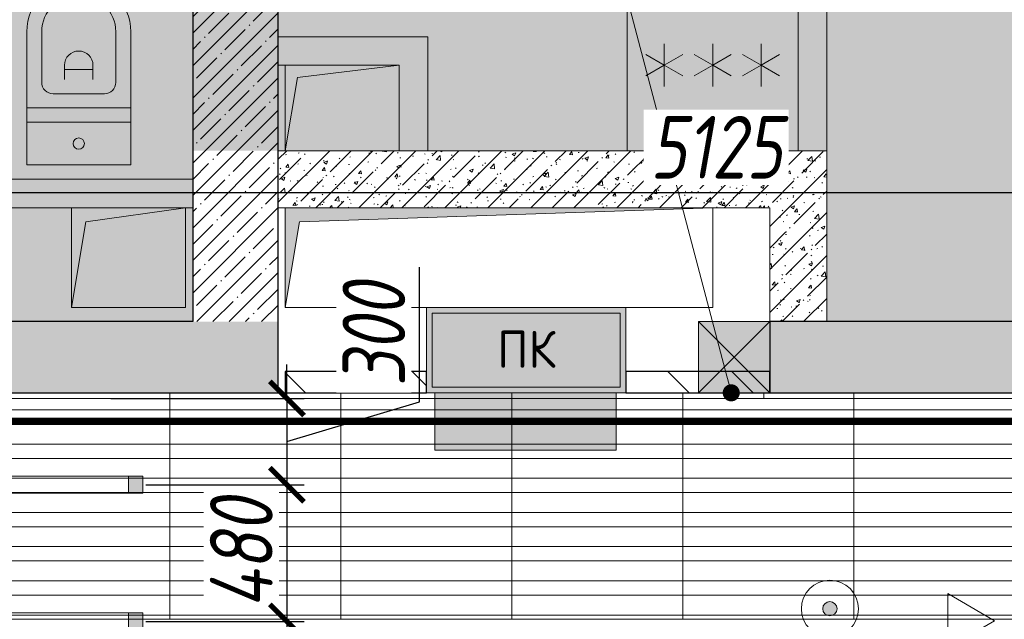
# Model space of a CAD drawing. Header units: millimetres. Extents: x -26897837 to 7466349, y -86687 to 22351.
# Tile 87 of 256: x 44696 to 48151, y -29024 to -26919. Entities that reach past the tile are written whole.
import ezdxf
from ezdxf import colors
from ezdxf.entities.mleader import LeaderData, LeaderLine
from ezdxf.math import Vec2, Vec3

# ---------------------------------------------------------------- set-up
doc = ezdxf.new("R2010")
doc.units = ezdxf.units.MM
for name, pattern in [('( Hidden )', [0.375, 0.25, -0.125]), ('-D1-03x03', [6, 3, -3]), ('DASHDOT', [25.4, 12.7, -6.35, 0, -6.35]), ('DASHEDx20', [0.75, 0.5, -0.25])]:
    doc.linetypes.add(name, pattern=pattern)
doc.layers.get('Defpoints').update_dxf_attribs({"color": 31})
for name, color, linetype, lineweight in [('_0', 7, 'Continuous', 13), ('A-000-MH_MASS', 7, '-D1-03x03', 5), ('A-200-M_WALL', 7, 'Continuous', 5), ('A-200-M_WALL_INT', 7, 'Continuous', 5), ('A-200-M_WALL_PAT', 7, 'Continuous', 5), ('A-230-M_FLOOR', 7, 'Continuous', 5), ('A-314-M_WINDOW', 7, 'Continuous', 5), ('dim_light', 12, 'Continuous', 9), ('dim_pot', 183, 'Continuous', 9), ('E-610-M_EPS', 7, 'Continuous', 5), ('engineering', 20, 'Continuous', 13), ('M-520-M_DRAINAGE_FW', 7, 'Continuous', 5), ('M-567-M_MECH_EQP', 7, 'Continuous', 5), ('pot', 183, 'Continuous', 15), ('pot sh', 183, 'Continuous', 15), ('wall_new', 152, 'Continuous', 30), ('Z-060-M_DETAIL', 7, 'Continuous', 5), ('Марки дверей', 7, 'Continuous', 9), ('Сводный план', 7, 'Continuous', 0)]:
    doc.layers.add(name, color=color, linetype=linetype, lineweight=lineweight)
for name, color, linetype, lineweight, true_color in [('dim_razv', 7, 'DASHDOT', 9, 0x285228), ('light_pot', 7, 'Continuous', 15, 0x333300), ('pol', 7, 'Continuous', 15, 0x55666d)]:
    doc.layers.add(name, color=color, linetype=linetype, lineweight=lineweight, true_color=true_color)
doc.styles.add('fl_iso paper', font='isocpeur.ttf', dxfattribs={"width": 0.8, "oblique": 10})
doc.styles.add('GOST-2.304_Type-B', font='GOST_Common.ttf')
doc.styles.add('In tre', font='isocpeur.ttf', dxfattribs={"width": 0.8, "oblique": 10})
doc.dimstyles.new('In tre 1_75', dxfattribs={"dimtxt": 220, "dimasz": 120, "dimexe": 60, "dimexo": 10, "dimgap": 50, "dimtad": 1, "dimdec": 0, "dimrnd": 5, "dimzin": 0, "dimdsep": 46, "dimtxsty": 'fl_iso paper', "dimblk": 'ARCHTICK', "dimcen": 0, "dimdle": 60, "dimadec": 0, "dimazin": 0, "dimtfac": 1, "dimtdec": 0, "dimtofl": 0, "dimtmove": 1, "dimatfit": 1, "dimfxl": 1, "dimtfill": 1, "dimtolj": 1, "dimtzin": 0, "dimarcsym": 1})
pattern_1 = [(45, (36177.975, -48979.44), (-57.02463, 57.02463), []), (45, (36235, -48979.44), (-57.02463, 57.02463), [100.806, -20.161, 3.353, -16.808])]
pattern_2 = [(45, (36177.98, -48979.44), (-75.43415, 75.43415), [106.68, -17.78, 3.556, -17.78]), (45, (36177.98, -48904.05), (-75.43415, 75.43415), []), (50, (36177.98, -48979.44), (127.5292, -11.15758), [13.335, -146.685]), (355, (36177.98, -48979.44), (-24.66966, 133.74), [10.668, -117.348]), (100.451, (36188.6, -48980.37), (102.85973, 122.5818), [11.333, -124.663]), (46.184, (36177.98, -48943.88), (189.7552, -29.4304), [20.002, -220.027]), (96.636, (36193.79, -48946.33), (166.1822, 173.1996), [17, -186.995]), (351.184, (36177.98, -48943.88), (166.184, 173.1976), [16.002, -176.022]), (21, (36195.76, -48952.77), (106.13027, -71.58603), [13.335, -146.685]), (326, (36195.76, -48952.77), (43.2619, 128.93175), [10.668, -117.348]), (71.451, (36204.6, -48958.73), (149.392, 57.34505), [11.333, -124.663]), (37.5, (36177.975, -48979.436), (2.16223, 59.18836), [3.353, -112.573, 3.353, -115.773, -117.792]), (37.5, (36177.975, -48979.436), (2.16223, 59.18836), [-235.052, 3.353, -114.44]), (7.5, (36177.975, -48979.436), (46.77386, 70.12615), [3.353, -64.567, 3.353, -109.906, -44.894]), (7.5, (36177.975, -48979.436), (46.77386, 70.12615), [-181.178, 3.353, -41.542]), (327.5, (36138.326, -48979.436), (94.91367, -4.01009), [3.353, -41.097, 3.353, -135.331, -184.023]), (327.5, (36138.326, -48979.436), (94.91367, -4.01009), [-183.134, 3.353, -180.67]), (317.5, (36120.55, -48979.44), (103.69057, 17.79882), [3.353, -54.432, 3.353, -88.748, -130.683]), (317.5, (36120.55, -48979.44), (103.69057, 17.79882), [-149.885, 3.353, -127.33])]

# ---------------------------------------------------------------- blocks, each defined once
blk = doc.blocks.new('_DOT')
at = {"color": 0, "linetype": 'ByBlock'}
blk.add_line((-0.5, 0), (-1, 0), dxfattribs=at)
at = {"color": 0, "linetype": 'ByBlock', "const_width": 0.5}
blk.add_lwpolyline([(-0.25, 0, 1), (0.25, 0, 1)], format="xyb", close=True, dxfattribs=at)
blk = doc.blocks.new('*U291')
h = blk.add_hatch()
h.set_pattern_fill('ANGLE', color=1)
h.set_pattern_definition([(0, (0, 30.6204), (0, 6.985), [5.08, -1.905]), (90, (0, 30.6204), (-6.985, 4e-16), [5.08, -1.905])])
h.paths.add_polyline_path([(318.3, -100.8), (318.3, 100.8), (-318.3, 100.8), (-318.3, -100.8)])
at = {"color": 7}
for p, q in [((318.3, 100.8), (-318.3, 100.8)), ((-318.3, 100.8), (-318.3, -100.8)), ((318.3, -100.8), (318.3, 100.8)), ((-318.3, -100.8), (318.3, -100.8))]:
    blk.add_line(p, q, dxfattribs=at)
blk = doc.blocks.new('*U319')
at = {"layer": 'light_pot', "linetype": 'ByBlock', "lineweight": 0}
h = blk.add_hatch(color=252, dxfattribs=at)
h.dxf.hatch_style = 1
h.paths.add_polyline_path([(-500, 30), (-550, 30), (-550, -30), (-500, -30)])
h = blk.add_hatch(color=252, dxfattribs=at)
h.dxf.hatch_style = 1
h.paths.add_polyline_path([(500, 30), (550, 30), (550, -30), (500, -30)])
for points in [[(-500, 30), (-550, 30), (-550, -30), (-500, -30)], [(500, -30), (-500, -30), (-500, 30), (500, 30)], [(500, 30), (550, 30), (550, -30), (500, -30)]]:
    blk.add_lwpolyline(points, close=True, dxfattribs=at)
blk = doc.blocks.new('_ArchTick')
at = {"color": 0, "linetype": 'ByBlock', "lineweight": 9, "const_width": 0.15}
blk.add_lwpolyline([(-0.5, -0.5), (0.5, 0.5)], dxfattribs=at)
blk = doc.blocks.new('*D341')
at = {"layer": 'Defpoints', "color": 0, "transparency": 16777216}
for p in [(44578, -27527.3), (44578, -28551.8), (49703, -28551.8)]:
    blk.add_point(p, dxfattribs=at)
at = {"layer": 'dim_light', "color": 0, "lineweight": -2, "transparency": 16777216}
for p, q in [((44578, -28541.8), (44578, -27467.3)), ((49703, -28541.8), (49703, -27467.3)), ((49763, -27527.3), (44518, -27527.3))]:
    blk.add_line(p, q, dxfattribs=at)
at = {"layer": 'dim_light', "color": 0, "lineweight": -2, "transparency": 16777216, "xscale": 120, "yscale": 120, "zscale": 120, "rotation": 180}
blk.add_blockref('_ArchTick', (44578, -27527.3), dxfattribs=at)
at = {"layer": 'dim_light', "color": 0, "lineweight": -2, "transparency": 16777216, "xscale": 120, "yscale": 120, "zscale": 120}
blk.add_blockref('_ArchTick', (49703, -27527.3), dxfattribs=at)
at = {"layer": 'dim_light', "color": 0, "transparency": 16777216, "insert": (47140.5, -27367.3), "char_height": 220, "attachment_point": 5, "style": 'fl_iso paper', "bg_fill": 3, "box_fill_scale": 1.1, "bg_fill_color": 256, "bg_fill_true_color": 13158600, "bg_fill_transparency": 0}
blk.add_mtext('\\A1;5125', dxfattribs=at)
blk = doc.blocks.new('*D352')
at = {"layer": 'Defpoints', "color": 0, "transparency": 16777216}
for p in [(45005.7, -28249.4), (45128, -28551.8), (45633.7, -28551.8)]:
    blk.add_point(p, dxfattribs=at)
at = {"layer": 'dim_light', "color": 0, "lineweight": -2, "transparency": 16777216}
for p, q in [((46098.7, -28261.1), (46098.7, -27787.9)), ((45633.7, -28249.4), (45633.7, -28129.4)), ((45015.7, -28249.4), (45693.7, -28249.4)), ((45633.7, -28249.4), (45633.7, -28551.8)), ((45633.7, -28400.6), (46098.7, -28261.1)), ((45138, -28551.8), (45693.7, -28551.8)), ((45633.7, -28551.8), (45633.7, -28671.8))]:
    blk.add_line(p, q, dxfattribs=at)
at = {"layer": 'dim_light', "color": 0, "lineweight": -2, "transparency": 16777216, "xscale": 120, "yscale": 120, "zscale": 120}
for p, rotation in [((45633.7, -28249.4), 270), ((45633.7, -28551.8), 90)]:
    blk.add_blockref('_ArchTick', p, dxfattribs=dict(at, rotation=rotation))
at = {"layer": 'dim_light', "color": 0, "transparency": 16777216, "insert": (45938.7, -28024.5), "char_height": 220, "attachment_point": 5, "rotation": 90, "style": 'fl_iso paper', "bg_fill": 3, "box_fill_scale": 1.1, "bg_fill_color": 256, "bg_fill_true_color": 13158600, "bg_fill_transparency": 0}
blk.add_mtext('\\A1;300', dxfattribs=at)
blk = doc.blocks.new('*D353')
at = {"layer": 'Defpoints', "color": 0, "transparency": 16777216}
for p in [(45128, -28551.8), (45128, -29031.8), (45633.7, -29031.8)]:
    blk.add_point(p, dxfattribs=at)
at = {"layer": 'dim_light', "color": 0, "lineweight": -2, "transparency": 16777216}
for p, q in [((45633.7, -28491.8), (45633.7, -29091.8)), ((45138, -28551.8), (45693.7, -28551.8)), ((45138, -29031.8), (45693.7, -29031.8))]:
    blk.add_line(p, q, dxfattribs=at)
at = {"layer": 'dim_light', "color": 0, "transparency": 16777216, "insert": (45473.7, -28791.8), "char_height": 220, "attachment_point": 5, "rotation": 90, "style": 'fl_iso paper', "bg_fill": 3, "box_fill_scale": 1.1, "bg_fill_color": 256, "bg_fill_true_color": 13158600, "bg_fill_transparency": 0}
blk.add_mtext('\\A1;480', dxfattribs=at)
at = {"layer": 'dim_light', "color": 0, "lineweight": -2, "transparency": 16777216, "xscale": 120, "yscale": 120, "zscale": 120}
for p, rotation in [((45633.7, -28551.8), 90), ((45633.7, -29031.8), 270)]:
    blk.add_blockref('_ArchTick', p, dxfattribs=dict(at, rotation=rotation))
blk = doc.blocks.new('*D354')
at = {"layer": 'Defpoints', "color": 0, "transparency": 16777216}
for p in [(45128, -29031.8), (45128, -29511.8), (45633.7, -29511.8)]:
    blk.add_point(p, dxfattribs=at)
at = {"layer": 'dim_light', "color": 0, "lineweight": -2, "transparency": 16777216}
for p, q in [((45633.7, -28971.8), (45633.7, -29571.8)), ((45138, -29031.8), (45693.7, -29031.8)), ((45138, -29511.8), (45693.7, -29511.8))]:
    blk.add_line(p, q, dxfattribs=at)
at = {"layer": 'dim_light', "color": 0, "transparency": 16777216, "insert": (45473.7, -29271.8), "char_height": 220, "attachment_point": 5, "rotation": 90, "style": 'fl_iso paper', "bg_fill": 3, "box_fill_scale": 1.1, "bg_fill_color": 256, "bg_fill_true_color": 13158600, "bg_fill_transparency": 0}
blk.add_mtext('\\A1;480', dxfattribs=at)
at = {"layer": 'dim_light', "color": 0, "lineweight": -2, "transparency": 16777216, "xscale": 120, "yscale": 120, "zscale": 120}
for p, rotation in [((45633.7, -29031.8), 90), ((45633.7, -29511.8), 270)]:
    blk.add_blockref('_ArchTick', p, dxfattribs=dict(at, rotation=rotation))
blk = doc.blocks.new('A_MEQ_OpeningShaft-Rectangular - ВК-7855269-50_AS_Plan_13')
at = {"layer": 'Z-060-M_DETAIL', "linetype": '-D1-03x03'}
blk.add_hatch(color=256, dxfattribs=at).paths.add_polyline_path([(0, -300), (42.9, -42.9), (400, 0), (0, 0), (0, -216.7)])
at = {"layer": 'A-000-MH_MASS'}
blk.add_line((0, 0), (0, -300), dxfattribs=at)
at = {"layer": 'Z-060-M_DETAIL'}
for p, q in [((0, 0), (0, -300)), ((42.9, -42.9), (400, 0)), ((0, -300), (42.9, -42.9))]:
    blk.add_line(p, q, dxfattribs=at)
blk = doc.blocks.new('A_MEQ_OpeningShaft-Rectangular - ВК-V53-50_AS_Plan_13')
at = {"layer": 'Z-060-M_DETAIL', "linetype": '-D1-03x03'}
blk.add_hatch(color=256, dxfattribs=at).paths.add_polyline_path([(0, -350), (50, -50), (400, 0), (0, 0), (0, -194.4)])
at = {"layer": 'A-000-MH_MASS'}
for p, q in [((0, 0), (0, -350)), ((400, -350), (400, 0)), ((0, -350), (400, -350))]:
    blk.add_line(p, q, dxfattribs=at)
at = {"layer": 'Z-060-M_DETAIL'}
for p, q in [((0, 0), (0, -350)), ((50, -50), (400, 0)), ((400, 0), (400, -350)), ((0, -350), (50, -50)), ((0, -350), (400, -350))]:
    blk.add_line(p, q, dxfattribs=at)
blk = doc.blocks.new('A_MEQ_OpeningWall-Rectangular - ВК-6799691-50_AS_Plan_13')
at = {"layer": 'Z-060-M_DETAIL', "true_color": 0x808080, "transparency": 33554534}
blk.add_hatch(color=8, dxfattribs=at).paths.add_polyline_path([(250, 125), (0, 125), (0, -125), (250, -125)])
at = {"layer": 'A-314-M_WINDOW'}
for p, q in [((0, 125), (0, -125)), ((250, 125), (250, -125))]:
    blk.add_line(p, q, dxfattribs=at)
at = {"layer": 'Z-060-M_DETAIL'}
for p, q in [((250, 125), (0, -125)), ((0, 125), (250, -125)), ((250, 125), (0, 125)), ((0, 125), (0, -125)), ((250, -125), (250, 125)), ((0, -125), (250, -125))]:
    blk.add_line(p, q, dxfattribs=at)
blk = doc.blocks.new('A_MEQ_OpeningShaft-Rectangular - ПК-7842149-50_AS_Plan_13')
at = {"layer": 'Z-060-M_DETAIL', "linetype": '-D1-03x03'}
blk.add_hatch(color=256, dxfattribs=at).paths.add_polyline_path([(350, 0), (50, 50), (0, 1500), (0, 0)])
at = {"layer": 'A-000-MH_MASS'}
for p, q in [((0, 1500), (0, 0)), ((350, 1500), (0, 1500)), ((350, 0), (350, 1500)), ((0, 0), (350, 0))]:
    blk.add_line(p, q, dxfattribs=at)
at = {"layer": 'Z-060-M_DETAIL'}
for p, q in [((0, 1500), (350, 1500)), ((50, 50), (0, 1500)), ((0, 1500), (350, 1500)), ((0, 0), (0, 1500)), ((0, 1500), (50, 50)), ((350, 1500), (350, 0)), ((350, 0), (350, 1500)), ((350, 0), (50, 50)), ((50, 50), (350, 0)), ((350, 0), (0, 0))]:
    blk.add_line(p, q, dxfattribs=at)
blk = doc.blocks.new('MR_Холодильник - Холодильник-2465095-50_AS_Plan_13')
at = {"layer": 'E-610-M_EPS'}
for p, q in [((300, 300), (-300, 300)), ((-300, 300), (-300, -250)), ((300, -250), (300, 300)), ((-170, 0), (-170, 75)), ((0, 0), (0, 75)), ((170, 75), (170, 0)), ((-235, 37.5), (-170, 0)), ((-105, 37.5), (-170, 0)), ((-65, 37.5), (0, 0)), ((65, 37.5), (0, 0)), ((170, 0), (105, 37.5)), ((170, 0), (235, 37.5)), ((-170, 0), (-235, -37.5)), ((-170, -75), (-170, 0)), ((-170, 0), (-105, -37.5)), ((105, -37.5), (170, 0)), ((235, -37.5), (170, 0)), ((170, 0), (170, -75)), ((0, 0), (-65, -37.5)), ((0, -75), (0, 0)), ((0, 0), (65, -37.5)), ((300, -250), (-300, -250)), ((-300, -250), (-300, -300)), ((-300, -250), (300, -250)), ((300, -300), (300, -250)), ((-300, -300), (300, -300)), ((-150, -300), (-250, -300)), ((-250, -300), (-250, -306.1)), ((-250, -306.1), (-150, -306.1)), ((-150, -306.1), (-150, -300))]:
    blk.add_line(p, q, dxfattribs=at)
blk = doc.blocks.new('MR_Унитаз напольный - Санузел с ванной-3100252-50_AS_Plan_13')
at = {"layer": 'M-520-M_DRAINAGE_FW'}
for p, q in [((-182.5, 0), (-182.5, 267.5)), ((-130, 267.5), (-130, 90)), ((130, 90), (130, 267.5)), ((182.5, 267.5), (182.5, 0)), ((-50, 150), (-50, 100)), ((50, 100), (50, 150)), ((-50, 135), (50, 135)), ((-90, 50), (90, 50)), ((182.5, 0), (-182.5, 0)), ((-182.5, -50), (-182.5, 0)), ((-182.5, 0), (182.5, 0)), ((182.5, 0), (182.5, -50)), ((-182.5, -50), (182.5, -50)), ((-182.5, -200), (-182.5, -50)), ((182.5, -50), (-182.5, -50)), ((182.5, -50), (182.5, -200)), ((182.5, -200), (-182.5, -200))]:
    blk.add_line(p, q, dxfattribs=at)
for centre, radius, start, end in [((0, 267.5), 182.5, 0, 180), ((0, 267.5), 130, 360, 180), ((0, 150), 50, 360, 180), ((-90, 90), 40, 180, 270), ((90, 90), 40, 270, 360), ((0, -125), 20, 360, 180), ((0, -125), 20, 180, 360)]:
    blk.add_arc(centre, radius, start, end, dxfattribs=at)

msp = doc.modelspace()

# ---------------------------------------------------------------- hatches: boundary and pattern name
at = {"layer": '_0', "transparency": 33554534}
h = msp.add_hatch(color=252, dxfattribs=at)
h.dxf.hatch_style = 1
h.paths.add_polyline_path([(17837.9, -49734.4), (25204.6, -19284.4), (73878, -19284.4), (73878, -49734.4)])
h.paths.add_polyline_path([(28728, -40979.4), (28728, -37429.4), (30528, -37429.4), (30528, -30029.4), (28477.6, -30029.4), (28478, -28029.4), (29978, -28029.4), (29978, -27479.4), (32178, -27479.4), (32178, -28029.4), (44478, -28029.4), (44478, -27979.4), (45303, -27979.4), (45303, -27379.4), (47528, -27379.4), (47528, -27979.4), (53578, -27979.4), (53578, -27379.4), (55478, -27379.4), (55478, -27979.4), (64478, -27979.4), (64478, -26229.4), (67788, -26229.4), (67788, -28219.4), (66578, -28219.4), (66578, -30029.4), (62978, -30029.4), (62078, -30029.4), (58628, -30029.4), (58628, -38979.4), (61728, -38979.4), (62978, -38979.4), (66878, -38979.4), (66878, -41429.4), (64488, -41429.4), (64488, -41029.4), (59923, -41029.4), (59923, -41629.4), (57898, -41629.4), (57898, -41029.4), (47038, -41029.4), (47038, -41629.4), (44138, -41629.4), (44138, -40979.4)], flags=16)
at = {"layer": 'A-200-M_WALL_PAT'}
h = msp.add_hatch(dxfattribs=at)
h.set_pattern_fill('FP_1', color=256, style=0, pattern_type=2)
h.set_pattern_definition(pattern_1)
h.paths.add_polyline_path([(45603, -27979.4), (45603, -26429.4), (45303, -26429.4), (45303, -27979.4)])
h = msp.add_hatch(dxfattribs=at)
h.set_pattern_fill('FP_50', color=256, style=0, pattern_type=2)
h.set_pattern_definition(pattern_2)
h.paths.add_polyline_path([(47128, -27579.4), (47328, -27579.4), (47328, -27379.4), (45603, -27379.4), (45603, -27579.4), (46506.1, -27579.4)])
h = msp.add_hatch(dxfattribs=at)
h.set_pattern_fill('FP_50', color=256, style=0, pattern_type=2)
h.set_pattern_definition(pattern_2)
h.paths.add_polyline_path([(47328, -27979.4), (47528, -27979.4), (47528, -27379.4), (47328, -27379.4), (47328, -27579.4)])
h = msp.add_hatch(dxfattribs=at)
h.set_pattern_fill('FP_1', color=256, style=0, pattern_type=2)
h.set_pattern_definition(pattern_1)
h.paths.add_polyline_path([(51378, -28229.4), (52128, -28229.4), (52128, -27979.4), (49903, -27979.4), (49903, -28229.4), (50837.3, -28229.4)])
h.paths.add_polyline_path([(48853, -28229.4), (48853, -27979.4), (47328, -27979.4), (47328, -28229.4), (48815, -28229.4)])
h.paths.add_polyline_path([(45603, -28229.4), (45603, -27979.4), (44528, -27979.4), (44528, -28229.4), (45301.4, -28229.4)])
at = {"layer": 'engineering', "linetype": 'Continuous', "true_color": 0xf27172}
h = msp.add_hatch(color=11, dxfattribs=at)
h.dxf.hatch_style = 1
h.paths.add_polyline_path([(46123.2, -27929.4), (46823.2, -27929.4), (46823.2, -28229.4), (46123.2, -28229.4)])
at = {"layer": 'wall_new', "linetype": 'ByBlock', "lineweight": 5}
h = msp.add_hatch(dxfattribs=at)
h.set_pattern_fill('ANSI31', color=256, scale=50, angle=90)
h.set_pattern_definition([(135, (-932.86, 6278.8), (-112.2532, -112.2532), [])])
h.paths.add_polyline_path([(46823.2, -28229.4), (47328, -28229.4), (47328, -28154.4), (46823.2, -28154.4)])
h.paths.add_polyline_path([(45628, -28229.4), (46123.2, -28229.4), (46123.2, -28154.4), (45628, -28154.4)])
at = {"layer": 'Сводный план', "lineweight": 13, "true_color": 0x00c200}
h = msp.add_hatch(color=92, dxfattribs=at)
h.dxf.hatch_style = 1
edge = h.paths.add_edge_path()
edge.add_arc((47539.3, -28987.4), 25, 0, 360)

# ---------------------------------------------------------------- linework, layer by layer
at = {"layer": 'A-200-M_WALL', "lineweight": 25}
for p, q in [((45303, -26429.4), (45303, -27979.4)), ((45603, -28229.4), (45603, -26879.4)), ((45303, -27979.4), (44528, -27979.4)), ((48813, -27979.4), (47328, -27979.4)), ((44528, -28229.4), (45603, -28229.4)), ((47328, -28229.4), (48853, -28229.4))]:
    msp.add_line(p, q, dxfattribs=at)
at = {"layer": 'A-200-M_WALL', "lineweight": 9}
for p, q in [((46128, -26979.4), (45603, -26979.4)), ((46128, -27379.4), (46128, -26979.4)), ((45603, -27079.4), (46028, -27079.4)), ((46028, -27079.4), (46028, -27379.4)), ((46028, -27379.4), (45603, -27379.4)), ((46828, -27379.4), (46128, -27379.4)), ((47528, -27379.4), (47428, -27379.4)), ((47528, -27979.4), (47528, -27379.4)), ((45303, -27479.4), (44528, -27479.4)), ((44628, -27579.4), (45303, -27579.4)), ((45603, -27579.4), (45628, -27579.4)), ((47128, -27579.4), (47328, -27579.4)), ((47328, -27579.4), (47328, -27979.4))]:
    msp.add_line(p, q, dxfattribs=at)
at = {"layer": 'A-200-M_WALL'}
for p, q in [((46028, -27379.4), (46128, -27379.4)), ((45623, -28229.4), (45603, -28229.4)), ((45623, -28249.4), (45623, -28229.4)), ((47308, -28229.4), (47308, -28249.4)), ((40728, -28249.4), (45623, -28249.4)), ((47308, -28249.4), (48853, -28249.4))]:
    msp.add_line(p, q, dxfattribs=at)
at = {"layer": 'A-200-M_WALL', "color": 250, "lineweight": 25, "true_color": 0x333333}
msp.add_line((47328, -27979.4), (47328, -28229.4), dxfattribs=at)
at = {"layer": 'A-200-M_WALL', "color": 250, "true_color": 0x333333}
msp.add_line((47328, -28229.4), (47308, -28229.4), dxfattribs=at)
at = {"layer": 'A-200-M_WALL_INT'}
msp.add_line((47528, -24379.4), (47528, -27379.4), dxfattribs=at)
at = {"layer": 'A-230-M_FLOOR'}
msp.add_line((47308, -28229.4), (45623, -28229.4), dxfattribs=at)
at = {"layer": 'dim_razv', "color": 1, "linetype": '( Hidden )', "ltscale": 10, "true_color": 0xff0a0a, "const_width": 25}
msp.add_lwpolyline([(40728, -28329.4), (48853, -28329.4)], dxfattribs=at)
at = {"layer": 'engineering', "color": 7}
for points in [[(46123.2, -27929.4), (46823.2, -27929.4), (46823.2, -28229.4), (46123.2, -28229.4)], [(46143.2, -27949.4), (46803.2, -27949.4), (46803.2, -28209.4), (46143.2, -28209.4)]]:
    msp.add_lwpolyline(points, close=True, dxfattribs=at)
at = {"layer": 'pol', "color": 0}
msp.add_lwpolyline([(40728, -28249.4), (48853, -28249.4), (48853, -28039.4), (49903, -28039.4), (49903, -28249.4), (56428, -28249.4), (56428, -28039.4), (57478, -28039.4), (57478, -28249.4), (59928, -28249.4), (59928, -28039.4), (60978, -28039.4), (60978, -28249.4), (64798, -28249.4)], dxfattribs=at)
at = {"layer": 'pol'}
for points in [[(44623, -28249.4), (44623, -29024.4), (45223, -29024.4), (45223, -28229.4)], [(45223, -28229.4), (45223, -29024.4), (45823, -29024.4), (45823, -28229.4)], [(45823, -28229.4), (45823, -29024.4), (46423, -29024.4), (46423, -28229.4)], [(46423, -28229.4), (46423, -29024.4), (47023, -29024.4), (47023, -28229.4)], [(47023, -28229.4), (47023, -29024.4), (47623, -29024.4), (47623, -28229.4)], [(47623, -28229.4), (47623, -29024.4), (48223, -29024.4), (48223, -28229.4)]]:
    msp.add_lwpolyline(points, dxfattribs=at)
at = {"layer": 'pot sh'}
for points in [[(28748, -28339.4), (66358, -28339.4), (66358, -28289.4), (28748, -28289.4)], [(28748, -28459.4), (66358, -28459.4), (66358, -28409.4), (28748, -28409.4)], [(28748, -28579.4), (66358, -28579.4), (66358, -28529.4), (28748, -28529.4)], [(28748, -28699.4), (66358, -28699.4), (66358, -28649.4), (28748, -28649.4)], [(28748, -28819.4), (66358, -28819.4), (66358, -28769.4), (28748, -28769.4)], [(28748, -28939.4), (66358, -28939.4), (66358, -28889.4), (28748, -28889.4)], [(28748, -29059.4), (66358, -29059.4), (66358, -29009.4), (28748, -29009.4)]]:
    msp.add_lwpolyline(points, dxfattribs=at)
at = {"layer": 'wall_new', "color": 212, "lineweight": 30, "true_color": 0xb800b8}
for points in [[(45628, -28229.4), (46123.2, -28229.4), (46123.2, -28154.4), (45628, -28154.4)], [(46823.2, -28229.4), (47328, -28229.4), (47328, -28154.4), (46823.2, -28154.4)]]:
    msp.add_lwpolyline(points, close=True, dxfattribs=at)
at = {"layer": 'Сводный план', "color": 5, "lineweight": 13, "true_color": 0x0000f0}
msp.add_lwpolyline([(47952.7, -29124.5), (47952.7, -28934.4), (48117.4, -29029.4), (47952.7, -29124.5)], dxfattribs=at)
at = {"layer": 'Сводный план', "color": 92, "lineweight": 13, "true_color": 0x00c200}
for radius in [100, 25]:
    msp.add_circle((47539.3, -28987.4), radius, dxfattribs=at)

# ---------------------------------------------------------------- block references
at = {"layer": 'A-314-M_WINDOW', "color": 8, "true_color": 0x7f7f7f, "rotation": 180}
msp.add_blockref('A_MEQ_OpeningWall-Rectangular - ВК-6799691-50_AS_Plan_13', (47328, -28104.4), dxfattribs=at)
at = {"layer": 'E-610-M_EPS', "rotation": 180}
msp.add_blockref('MR_Холодильник - Холодильник-2465095-50_AS_Plan_13', (47128, -27079.4), dxfattribs=at)
at = {"layer": 'light_pot'}
msp.add_blockref('*U291', (46470.7, -28330.2), dxfattribs=at)
at = {"layer": 'light_pot', "color": 0, "linetype": 'ByBlock', "lineweight": -2, "transparency": 16777216}
for p in [(44578, -28551.8), (44578, -29031.8)]:
    msp.add_blockref('*U319', p, dxfattribs=at)
at = {"layer": 'M-520-M_DRAINAGE_FW'}
msp.add_blockref('MR_Унитаз напольный - Санузел с ванной-3100252-50_AS_Plan_13', (44903, -27229.4), dxfattribs=at)
at = {"layer": 'M-567-M_MECH_EQP'}
for name, p in [('A_MEQ_OpeningShaft-Rectangular - ВК-7855269-50_AS_Plan_13', (45628, -27079.4)), ('A_MEQ_OpeningShaft-Rectangular - ВК-V53-50_AS_Plan_13', (44878, -27579.4))]:
    msp.add_blockref(name, p, dxfattribs=at)
at = {"layer": 'M-567-M_MECH_EQP', "rotation": 270.0000000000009}
msp.add_blockref('A_MEQ_OpeningShaft-Rectangular - ПК-7842149-50_AS_Plan_13', (45628, -27579.4), dxfattribs=at)

# ---------------------------------------------------------------- texts
at = {"layer": 'engineering', "color": 0, "linetype": 'DASHEDx20', "ltscale": 4, "transparency": 33554687, "insert": (46474, -28076.5), "char_height": 130, "attachment_point": 5, "style": 'GOST-2.304_Type-B'}
msp.add_mtext('ПК', dxfattribs=at)

# ---------------------------------------------------------------- next in the draw order: leaders
at = {"layer": 'Марки дверей', "lineweight": -2, "transparency": 33554687}
ml = msp.add_multileader_mtext('Standard', dxfattribs=at)
ml.set_content('\\pxsm1,ql;ГКЛ обшивка толщиной 75 мм \\Pвысотой 2500 мм', color=256, style='fl_iso paper')
ml.set_leader_properties(lineweight=5)
ml.set_arrow_properties(name='DOT')
ml.build(insert=Vec2(0, 0))
ml.multileader.update_dxf_attribs({"has_dogleg": 0, "text_left_attachment_type": 6, "text_right_attachment_type": 6, "dogleg_length": 0.75, "arrow_head_size": 60, "scale": 40})
ctx = ml.context
ctx.base_point, ctx.scale, ctx.char_height, ctx.arrow_head_size, ctx.landing_gap_size, ctx.plane_origin = Vec3(42395.5, -25350), 40, 250, 60, 80, Vec3(44407.6, -18170.1)
ctx.left_attachment, ctx.right_attachment = 6, 6
notes = []
notes.append((ctx, [(0, (1, 1, 0), (46464.5, -25350), (-1, 0), 30, [(0, [(47193, -28229.4)], 0, [])])]))
ctx.mtext.insert, ctx.mtext.width, ctx.mtext.defined_height, ctx.mtext.line_spacing_factor, ctx.mtext.flow_direction = Vec3(42475.5, -25050), 4067.72, 979.1, 0.7, 5
ctx.mtext.has_bg_fill, ctx.mtext.bg_color, ctx.mtext.bg_scale_factor, ctx.mtext.bg_transparency, ctx.mtext.use_window_bg_color = 1, -1027028792, 1.5, 0, 1
for ctx, leaders in notes:
    for number, flags, end, landing, length, lines in leaders:
        leader = LeaderData()
        leader.index, (leader.has_last_leader_line, leader.has_dogleg_vector, leader.attachment_direction) = number, flags
        leader.last_leader_point, leader.dogleg_vector, leader.dogleg_length = Vec3(end), Vec3(landing), length
        for number, points, colour, breaks in lines:
            line = LeaderLine()
            line.index, line.vertices, line.color, line.breaks = number, Vec3.list(points), colors.encode_raw_color(colour), breaks
            leader.lines.append(line)
        ctx.leaders.append(leader)

# ---------------------------------------------------------------- next in the draw order: linework, layer by layer
at = {"layer": 'dim_light'}
msp.add_lwpolyline([(64798, -40759.4), (28948, -40759.4), (28948, -38179.4), (30508, -38179.4), (30508, -38309.4), (30748, -38309.4), (30748, -29809.4), (28698, -29809.4), (28698, -29129.4), (28748, -29129.4), (28748, -28249.4), (64798, -28249.4)], dxfattribs=at)
at = {"layer": 'pot', "color": 0, "linetype": 'ByBlock'}
msp.add_lwpolyline([(64798, -40759.4), (28948, -40759.4), (28948, -38179.4), (30508, -38179.4), (30508, -38309.4), (30748, -38309.4), (30748, -29809.4), (28698, -29809.4), (28698, -29129.4), (28748, -29129.4), (28748, -28249.4), (64798, -28249.4)], dxfattribs=at)

# ---------------------------------------------------------------- next in the draw order: leaders
at = {"layer": 'Марки дверей', "lineweight": -2, "transparency": 33554687}
ml = msp.add_multileader_mtext('Standard', dxfattribs=at)
ml.set_content('\\pxsm1,ql;ГКЛ обшивка толщиной 75 мм \\Pвысотой до перекрытия', color=256, style='fl_iso paper')
ml.set_leader_properties(lineweight=5)
ml.set_arrow_properties(name='DOT')
ml.build(insert=Vec2(0, 0))
ml.multileader.update_dxf_attribs({"has_dogleg": 0, "text_left_attachment_type": 6, "text_right_attachment_type": 6, "dogleg_length": 0.75, "arrow_head_size": 60, "scale": 40})
ctx = ml.context
ctx.base_point, ctx.scale, ctx.char_height, ctx.arrow_head_size, ctx.landing_gap_size, ctx.plane_origin = Vec3(32707.6, -25559.2), 40, 250, 60, 80, Vec3(34719.7, -18379.3)
ctx.left_attachment, ctx.right_attachment = 6, 6
notes = []
notes.append((ctx, [(1, (1, 1, 0), (32677.6, -25559.2), (1, 0), 30, [(0, [(31788.2, -28154.4)], 0, [])])]))
ctx.mtext.insert, ctx.mtext.width, ctx.mtext.defined_height, ctx.mtext.line_spacing_factor, ctx.mtext.flow_direction = Vec3(32787.6, -25234.2), 4067.72, 979.1, 0.7, 5
ctx.mtext.has_bg_fill, ctx.mtext.bg_color, ctx.mtext.bg_scale_factor, ctx.mtext.bg_transparency, ctx.mtext.use_window_bg_color = 1, -1027028792, 1.5, 0, 1
for ctx, leaders in notes:
    for number, flags, end, landing, length, lines in leaders:
        leader = LeaderData()
        leader.index, (leader.has_last_leader_line, leader.has_dogleg_vector, leader.attachment_direction) = number, flags
        leader.last_leader_point, leader.dogleg_vector, leader.dogleg_length = Vec3(end), Vec3(landing), length
        for number, points, colour, breaks in lines:
            line = LeaderLine()
            line.index, line.vertices, line.color, line.breaks = number, Vec3.list(points), colors.encode_raw_color(colour), breaks
            leader.lines.append(line)
        ctx.leaders.append(leader)

# ---------------------------------------------------------------- next in the draw order: dimensions: what is measured, and where the dimension line sits
at = {"layer": 'dim_light'}
dim = msp.add_linear_dim(base=(44578, -27527.3), p1=(49703, -28551.8), p2=(44578, -28551.8), dimstyle='In tre 1_75', dxfattribs=at)
dim.commit()
dim.dimension.update_dxf_attribs({"geometry": '*D341', "text_midpoint": (47140.5, -27367.3)})

# ---------------------------------------------------------------- next in the draw order: dimensions: what is measured, and where the dimension line sits
dim = msp.add_linear_dim(base=(45633.7, -28551.8), p1=(45005.7, -28249.4), p2=(45128, -28551.8), angle=90, dimstyle='In tre 1_75', dxfattribs=at)
dim.commit()
dim.dimension.update_dxf_attribs({"geometry": '*D352', "text_midpoint": (45938.7, -28211.1)})

# ---------------------------------------------------------------- next in the draw order: dimensions: what is measured, and where the dimension line sits
dim = msp.add_linear_dim(base=(45633.7, -29031.8), p1=(45128, -28551.8), p2=(45128, -29031.8), angle=90, dimstyle='In tre 1_75', dxfattribs=at)
dim.commit()
dim.dimension.update_dxf_attribs({"geometry": '*D353', "text_midpoint": (45633.7, -28791.8), "dimtype": 160})

# ---------------------------------------------------------------- next in the draw order: dimensions: what is measured, and where the dimension line sits
dim = msp.add_linear_dim(base=(45633.7, -29511.8), p1=(45128, -29031.8), p2=(45128, -29511.8), angle=90, dimstyle='In tre 1_75', dxfattribs=at)
dim.commit()
dim.dimension.update_dxf_attribs({"geometry": '*D354', "text_midpoint": (45633.7, -29271.8), "dimtype": 160})

# ---------------------------------------------------------------- next in the draw order: leaders
at = {"layer": 'dim_razv', "color": 0, "linetype": 'ByBlock'}
ml = msp.add_multileader_mtext('Standard', dxfattribs=at)
ml.set_content('Плитка керамогранитная, настенная', style='In tre')
ml.set_leader_properties()
ml.build(insert=Vec2(0, 0))
ml.multileader.update_dxf_attribs({"text_left_attachment_type": 6, "text_right_attachment_type": 6, "dogleg_length": 1, "arrow_head_size": 0, "scale": 50})
ctx = ml.context
ctx.base_point, ctx.scale, ctx.char_height, ctx.arrow_head_size, ctx.landing_gap_size, ctx.plane_origin = Vec3(37944.7, -26485.3), 50, 200, 0, 4.5, Vec3(41760, -26656.1)
ctx.left_attachment, ctx.right_attachment = 6, 6
notes = []
notes.append((ctx, [(1, (1, 1, 0), (37894.7, -26485.3), (1, 0), 50, [(0, [(36514.4, -28329.4), (36778, -29729.4)], 0, [])])]))
ctx.mtext.insert, ctx.mtext.width, ctx.mtext.defined_height, ctx.mtext.flow_direction = Vec3(37949.2, -26245.3), 3092.716, 696.6, 5
ctx.mtext.has_bg_fill, ctx.mtext.bg_color, ctx.mtext.bg_scale_factor, ctx.mtext.bg_transparency, ctx.mtext.use_window_bg_color = 1, -1027028792, 1.5, 0, 1
for ctx, leaders in notes:
    for number, flags, end, landing, length, lines in leaders:
        leader = LeaderData()
        leader.index, (leader.has_last_leader_line, leader.has_dogleg_vector, leader.attachment_direction) = number, flags
        leader.last_leader_point, leader.dogleg_vector, leader.dogleg_length = Vec3(end), Vec3(landing), length
        for number, points, colour, breaks in lines:
            line = LeaderLine()
            line.index, line.vertices, line.color, line.breaks = number, Vec3.list(points), colors.encode_raw_color(colour), breaks
            leader.lines.append(line)
        ctx.leaders.append(leader)

# ---------------------------------------------------------------- next in the draw order: leaders
at = {"layer": 'dim_pot', "color": 0, "linetype": 'ByBlock'}
ml = msp.add_multileader_mtext('Standard', dxfattribs=at)
ml.set_content('Противодымный экран (ГКЛ короб по металлическому каркасу от отм. +2.500 до перекрытия)', style='In tre')
ml.set_leader_properties()
ml.build(insert=Vec2(0, 0))
ml.multileader.update_dxf_attribs({"text_left_attachment_type": 6, "text_right_attachment_type": 6, "dogleg_length": 1, "arrow_head_size": 0, "scale": 50})
ctx = ml.context
ctx.base_point, ctx.scale, ctx.char_height, ctx.arrow_head_size, ctx.landing_gap_size, ctx.plane_origin = Vec3(37258.3, -26326.5), 50, 200, 0, 4.5, Vec3(46817.6, -24440.2)
ctx.left_attachment, ctx.right_attachment = 6, 6
notes = []
notes.append((ctx, [(0, (1, 1, 0), (39729.2, -26326.5), (-1, 0), 50, [(0, [(42004.3, -30571.3)], 0, [])])]))
ctx.mtext.insert, ctx.mtext.width, ctx.mtext.defined_height, ctx.mtext.flow_direction = Vec3(37262.8, -26066.5), 2494.153, 696.6, 5
ctx.mtext.has_bg_fill, ctx.mtext.bg_color, ctx.mtext.bg_scale_factor, ctx.mtext.bg_transparency, ctx.mtext.use_window_bg_color = 1, -1027028792, 1.5, 0, 1
for ctx, leaders in notes:
    for number, flags, end, landing, length, lines in leaders:
        leader = LeaderData()
        leader.index, (leader.has_last_leader_line, leader.has_dogleg_vector, leader.attachment_direction) = number, flags
        leader.last_leader_point, leader.dogleg_vector, leader.dogleg_length = Vec3(end), Vec3(landing), length
        for number, points, colour, breaks in lines:
            line = LeaderLine()
            line.index, line.vertices, line.color, line.breaks = number, Vec3.list(points), colors.encode_raw_color(colour), breaks
            leader.lines.append(line)
        ctx.leaders.append(leader)

doc.saveas('drawing.dxf')
